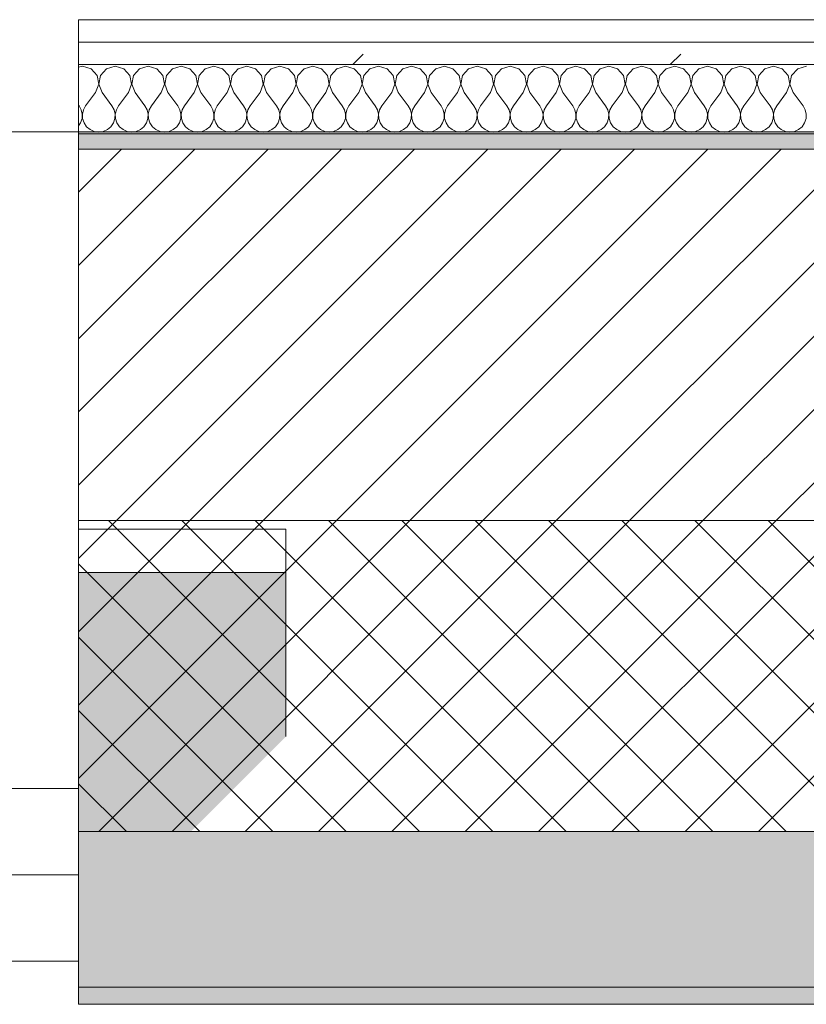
# Model space of a CAD drawing. Header units: millimetres. Extents: x -40968 to 77376, y -17881 to 4746.
# Tile 234 of 256: x -5760 to -5305, y -1699 to -1129. Entities that reach past the tile are written whole.
import ezdxf

# ---------------------------------------------------------------- set-up
doc = ezdxf.new("R2010")
doc.units = ezdxf.units.MM
doc.header["$MEASUREMENT"] = 0
doc.linetypes.add('Wipeout_Contour', pattern=[1000, 0, -1000])
for name, color, linetype in [('12_FAÇ_Façana', 7, 'Continuous'), ('Nuevo_08_E_Envans secs', 7, 'Continuous'), ('Ventanas Archicad', 7, 'Continuous')]:
    doc.layers.add(name, color=color, linetype=linetype)
for name, color, linetype, lineweight, true_color in [('12_FAÇ_Façana_Pluma_Nº__102', 7, 'Continuous', 5, 0xcccccc), ('12_FAÇ_Façana_Pluma_Nº__174', 7, 'Continuous', 13, 0xe4ad2c), ('12_FAÇ_Façana_Pluma_Nº__176', 7, 'Continuous', 15, 0x93a0c6), ('12_FAÇ_Façana_Pluma_Nº__43', 7, 'Continuous', 5, 0xa4a4a6), ('Nuevo_08_E_Envans secs_Pluma_Nº__102', 7, 'Continuous', 5, 0xcccccc), ('Nuevo_08_E_Envans secs_Pluma_Nº__177', 7, 'Continuous', 15, 0xf7e046), ('Ventanas Archicad_Pluma_Nº__23', 7, 'Continuous', 5, 0xa4a4a6), ('Ventanas Archicad_Pluma_Nº__3', 7, 'Continuous', 5, 0xa4a4a4), ('Ventanas Archicad_Pluma_Nº__43', 7, 'Continuous', 5, 0xa4a4a6)]:
    doc.layers.add(name, color=color, linetype=linetype, lineweight=lineweight, true_color=true_color)
for name, color, linetype, lineweight in [('12_FAÇ_Façana_Pluma_Nº__2', 8, 'Continuous', 5), ('12_FAÇ_Façana_Pluma_Nº__7', 7, 'Continuous', 5), ('Nuevo_08_E_Envans secs_Pluma_Nº__1', 7, 'Continuous', 5), ('Ventanas Archicad_Pluma_Nº__7', 7, 'Continuous', 5)]:
    doc.layers.add(name, color=color, linetype=linetype, lineweight=lineweight)
pattern_1 = [(45, (0, 0), (-183.848, 183.848), [195, -65]), (45, (7e-14, 183.85), (-183.848, 183.848), [195, -65])]

# ---------------------------------------------------------------- blocks, each defined once
blk = doc.blocks.new('Ventana Vertical Multi-Faja 27_5')
at = {"layer": 'Ventanas Archicad_Pluma_Nº__23', "color": 253, "linetype": 'Continuous', "lineweight": 5, "true_color": 0xa4a4a6}
for p, q in [((-600, 0), (-550, 0)), ((-550, -50), (-600, -50))]:
    blk.add_line(p, q, dxfattribs=at)
at = {"layer": 'Ventanas Archicad_Pluma_Nº__3', "color": 253, "linetype": 'Continuous', "lineweight": 5, "true_color": 0xa4a4a4}
for p, q in [((-600, 50), (600, 50)), ((-600, -430), (600, -430))]:
    blk.add_line(p, q, dxfattribs=at)
at = {"layer": 'Ventanas Archicad_Pluma_Nº__43', "color": 253, "linetype": 'Continuous', "lineweight": 5, "true_color": 0xa4a4a6}
blk.add_line((-600, -200), (-600, -175), dxfattribs=at)
at = {"layer": 'Ventanas Archicad_Pluma_Nº__7', "color": 7, "linetype": 'Continuous', "lineweight": 5}
for p, q in [((-600, 50), (-600, 40)), ((-600, 40), (-600, 0)), ((-600, 40), (-600, 0)), ((-600, 0), (-600, -50)), ((-600, 0), (-600, -50)), ((-600, 0), (-600, -50)), ((-600, 0), (-600, -50)), ((-600, -50), (-600, -80)), ((-600, -50), (-600, -80)), ((-600, -80), (-600, -175)), ((-600, -80), (-600, -175)), ((-600, -200), (-600, -420)), ((-600, -420), (-600, -430))]:
    blk.add_line(p, q, dxfattribs=at)
blk = doc.blocks.new('Muro_6_5', base_point=(-6926, -1193.98))
at = {"layer": '12_FAÇ_Façana', "linetype": 'Continuous', "lineweight": 0, "true_color": 0x000000}
h = blk.add_hatch(dxfattribs=at)
h.set_pattern_fill('Yeso_0005', color=18, style=0, pattern_type=2)
h.set_pattern_definition([(0, (0, 0), (0, 75), [0, -75])])
h.paths.add_polyline_path([(-5726, -1423.98), (-5726, -1448.98), (-5606, -1448.98), (-5606, -1423.98)])
at = {"layer": '12_FAÇ_Façana_Pluma_Nº__102', "linetype": 'Continuous', "lineweight": 0, "true_color": 0xe5e5e5}
blk.add_hatch(color=254, dxfattribs=at).paths.add_polyline_path([(-5606, -1543.98), (-5606, -1448.98), (-5726, -1448.98), (-5726, -1663.98)])
at = {"layer": '12_FAÇ_Façana_Pluma_Nº__43', "color": 253, "linetype": 'Continuous', "lineweight": 5, "true_color": 0xa4a4a6}
for p, q in [((-5726, -1423.98), (-5726, -1448.98)), ((-5606, -1423.98), (-5726, -1423.98)), ((-5606, -1448.98), (-5606, -1423.98)), ((-5726, -1448.98), (-5606, -1448.98))]:
    blk.add_line(p, q, dxfattribs=at)
at = {"layer": '12_FAÇ_Façana_Pluma_Nº__7', "color": 7, "linetype": 'Continuous', "lineweight": 5}
for p, q in [((-5726, -1203.98), (-5726, -1193.98)), ((-5726, -1423.98), (-5726, -1203.98)), ((-5726, -1543.98), (-5726, -1448.98)), ((-5726, -1543.98), (-5726, -1448.98)), ((-5606, -1543.98), (-5606, -1448.98)), ((-5726, -1573.98), (-5726, -1543.98)), ((-5726, -1573.98), (-5726, -1543.98)), ((-5726, -1623.98), (-5726, -1573.98)), ((-5726, -1623.98), (-5726, -1573.98)), ((-5726, -1663.98), (-5726, -1623.98)), ((-5726, -1663.98), (-5726, -1623.98)), ((-5726, -1673.98), (-5726, -1663.98))]:
    blk.add_line(p, q, dxfattribs=at)
at = {"layer": 'Ventanas Archicad', "color": 253, "linetype": 'Continuous', "lineweight": 5, "true_color": 0xa4a4a6, "zscale": 1000, "rotation": 180}
blk.add_blockref('Ventana Vertical Multi-Faja 27_5', (-6326, -1623.98), dxfattribs=at)
blk = doc.blocks.new('Muro_7_5', base_point=(-5726, -1193.98))
at = {"layer": '12_FAÇ_Façana_Pluma_Nº__102', "linetype": 'Continuous', "lineweight": 0, "true_color": 0xe5e5e5}
for points in [[(-5726, -1688.98), (-3383.43, -1688.98), (-3383.43, -1598.98), (-5726, -1598.98)], [(-5726, -1698.98), (-3383.43, -1698.98), (-3383.43, -1688.98), (-5726, -1688.98)]]:
    blk.add_hatch(color=254, dxfattribs=at).paths.add_polyline_path(points)
at = {"layer": '12_FAÇ_Façana_Pluma_Nº__174', "linetype": 'Continuous', "lineweight": 13, "true_color": 0xe4ad2c}
h = blk.add_hatch(dxfattribs=at)
h.set_pattern_fill('SATE_Aislamiento_0005', color=42, style=0, pattern_type=2)
h.set_pattern_definition([(45, (0, 0), (-21.2132, 21.2132), []), (135, (0, 0), (21.2132, 21.2132), [])])
h.paths.add_polyline_path([(-5726, -1598.98), (-3383.43, -1598.98), (-3383.43, -1418.98), (-5726, -1418.98)])
at = {"layer": '12_FAÇ_Façana_Pluma_Nº__176', "linetype": 'Continuous', "lineweight": 0, "true_color": 0x495063}
blk.add_hatch(color=251, dxfattribs=at).paths.add_polyline_path([(-3383.43, -1193.98), (-5726, -1193.98), (-5726, -1203.98), (-3383.43, -1203.98)])
at = {"layer": '12_FAÇ_Façana_Pluma_Nº__2', "linetype": 'Continuous', "lineweight": 5}
h = blk.add_hatch(dxfattribs=at)
h.set_pattern_fill('Ceramic_0005', color=8, style=0, pattern_type=2)
h.set_pattern_definition([(45, (0, 0), (-21.2132, 21.2132), [])])
h.paths.add_polyline_path([(-5726, -1418.98), (-3383.43, -1418.98), (-3383.43, -1203.98), (-5726, -1203.98)])
at = {"layer": '12_FAÇ_Façana_Pluma_Nº__7', "color": 7, "linetype": 'Continuous', "lineweight": 5}
for p, q in [((-3383.43, -1203.98), (-5726, -1203.98)), ((-5726, -1418.98), (-3383.43, -1418.98)), ((-5726, -1598.98), (-3383.43, -1598.98)), ((-5726, -1688.98), (-3383.43, -1688.98))]:
    blk.add_line(p, q, dxfattribs=at)
at = {"layer": '12_FAÇ_Façana_Pluma_Nº__7', "color": 7, "linetype": 'Continuous', "lineweight": 5, "flags": 128}
for points in [[(-3383.43, -1193.98), (-5726, -1193.98)], [(-5726, -1418.98), (-5726, -1423.98)], [(-5726, -1543.98), (-5726, -1598.98)], [(-5726, -1663.98), (-5726, -1698.98)], [(-5726, -1698.98), (-3383.43, -1698.98)]]:
    blk.add_lwpolyline(points, dxfattribs=at)
blk = doc.blocks.new('*X495')
at = {"layer": 'Nuevo_08_E_Envans secs_Pluma_Nº__102', "color": 254, "linetype": 'Continuous', "lineweight": 5, "true_color": 0xcccccc}
for p, q in [((-5723.81, -1155.93), (-5726, -1156.55)), ((-5718.8, -1157.35), (-5723.81, -1155.93)), ((-5704.76, -1155.93), (-5709.77, -1157.35)), ((-5699.75, -1157.35), (-5704.76, -1155.93)), ((-5685.71, -1155.93), (-5690.72, -1157.35)), ((-5680.71, -1157.35), (-5685.71, -1155.93)), ((-5666.67, -1155.93), (-5671.67, -1157.35)), ((-5661.66, -1157.35), (-5666.67, -1155.93)), ((-5647.62, -1155.93), (-5652.63, -1157.35)), ((-5642.61, -1157.35), (-5647.62, -1155.93)), ((-5628.57, -1155.93), (-5633.58, -1157.35)), ((-5623.56, -1157.35), (-5628.57, -1155.93)), ((-5609.52, -1155.93), (-5614.53, -1157.35)), ((-5604.52, -1157.35), (-5609.52, -1155.93)), ((-5590.48, -1155.93), (-5595.48, -1157.35)), ((-5585.47, -1157.35), (-5590.48, -1155.93)), ((-5571.43, -1155.93), (-5576.44, -1157.35)), ((-5566.42, -1157.35), (-5571.43, -1155.93)), ((-5552.38, -1155.93), (-5557.39, -1157.35)), ((-5547.37, -1157.35), (-5552.38, -1155.93)), ((-5533.33, -1155.93), (-5538.34, -1157.35)), ((-5528.33, -1157.35), (-5533.33, -1155.93)), ((-5514.29, -1155.93), (-5519.29, -1157.35)), ((-5509.28, -1157.35), (-5514.29, -1155.93)), ((-5495.24, -1155.93), (-5500.25, -1157.35)), ((-5490.23, -1157.35), (-5495.24, -1155.93)), ((-5476.19, -1155.93), (-5481.2, -1157.35)), ((-5471.18, -1157.35), (-5476.19, -1155.93)), ((-5457.14, -1155.93), (-5462.15, -1157.35)), ((-5452.14, -1157.35), (-5457.14, -1155.93)), ((-5438.1, -1155.93), (-5443.1, -1157.35)), ((-5433.09, -1157.35), (-5438.1, -1155.93)), ((-5419.05, -1155.93), (-5424.05, -1157.35)), ((-5414.04, -1157.35), (-5419.05, -1155.93)), ((-5400, -1155.93), (-5405.01, -1157.35)), ((-5394.99, -1157.35), (-5400, -1155.93)), ((-5380.95, -1155.93), (-5385.96, -1157.35)), ((-5375.95, -1157.35), (-5380.95, -1155.93)), ((-5361.9, -1155.93), (-5366.91, -1157.35)), ((-5356.9, -1157.35), (-5361.9, -1155.93)), ((-5342.86, -1155.93), (-5347.86, -1157.35)), ((-5337.85, -1157.35), (-5342.86, -1155.93)), ((-5323.81, -1155.93), (-5328.82, -1157.35)), ((-5318.8, -1157.35), (-5323.81, -1155.93)), ((-5304.76, -1155.93), (-5309.77, -1157.35)), ((-5715.29, -1161.19), (-5718.8, -1157.35)), ((-5714.32, -1166.31), (-5715.29, -1161.19)), ((-5713.28, -1161.19), (-5714.25, -1166.31)), ((-5709.77, -1157.35), (-5713.28, -1161.19)), ((-5696.24, -1161.19), (-5699.75, -1157.35)), ((-5695.28, -1166.31), (-5696.24, -1161.19)), ((-5694.23, -1161.19), (-5695.2, -1166.31)), ((-5690.72, -1157.35), (-5694.23, -1161.19)), ((-5677.2, -1161.19), (-5680.71, -1157.35)), ((-5676.23, -1166.31), (-5677.2, -1161.19)), ((-5675.19, -1161.19), (-5676.15, -1166.31)), ((-5671.67, -1157.35), (-5675.19, -1161.19)), ((-5658.15, -1161.19), (-5661.66, -1157.35)), ((-5657.18, -1166.31), (-5658.15, -1161.19)), ((-5656.14, -1161.19), (-5657.1, -1166.31)), ((-5652.63, -1157.35), (-5656.14, -1161.19)), ((-5639.1, -1161.19), (-5642.61, -1157.35)), ((-5638.13, -1166.31), (-5639.1, -1161.19)), ((-5637.09, -1161.19), (-5638.06, -1166.31)), ((-5633.58, -1157.35), (-5637.09, -1161.19)), ((-5620.05, -1161.19), (-5623.56, -1157.35)), ((-5619.09, -1166.31), (-5620.05, -1161.19)), ((-5618.04, -1161.19), (-5619.01, -1166.31)), ((-5614.53, -1157.35), (-5618.04, -1161.19)), ((-5601.01, -1161.19), (-5604.52, -1157.35)), ((-5600.04, -1166.31), (-5601.01, -1161.19)), ((-5598.99, -1161.19), (-5599.96, -1166.31)), ((-5595.48, -1157.35), (-5598.99, -1161.19)), ((-5581.96, -1161.19), (-5585.47, -1157.35)), ((-5580.99, -1166.31), (-5581.96, -1161.19)), ((-5579.95, -1161.19), (-5580.91, -1166.31)), ((-5576.44, -1157.35), (-5579.95, -1161.19)), ((-5562.91, -1161.19), (-5566.42, -1157.35)), ((-5561.94, -1166.31), (-5562.91, -1161.19)), ((-5560.9, -1161.19), (-5561.87, -1166.31)), ((-5557.39, -1157.35), (-5560.9, -1161.19)), ((-5543.86, -1161.19), (-5547.37, -1157.35)), ((-5542.9, -1166.31), (-5543.86, -1161.19)), ((-5541.85, -1161.19), (-5542.82, -1166.31)), ((-5538.34, -1157.35), (-5541.85, -1161.19)), ((-5524.81, -1161.19), (-5528.33, -1157.35)), ((-5523.85, -1166.31), (-5524.81, -1161.19)), ((-5522.8, -1161.19), (-5523.77, -1166.31)), ((-5519.29, -1157.35), (-5522.8, -1161.19)), ((-5505.77, -1161.19), (-5509.28, -1157.35)), ((-5504.8, -1166.31), (-5505.77, -1161.19)), ((-5503.76, -1161.19), (-5504.72, -1166.31)), ((-5500.25, -1157.35), (-5503.76, -1161.19)), ((-5486.72, -1161.19), (-5490.23, -1157.35)), ((-5485.75, -1166.31), (-5486.72, -1161.19)), ((-5484.71, -1161.19), (-5485.68, -1166.31)), ((-5481.2, -1157.35), (-5484.71, -1161.19)), ((-5467.67, -1161.19), (-5471.18, -1157.35)), ((-5466.71, -1166.31), (-5467.67, -1161.19)), ((-5465.66, -1161.19), (-5466.63, -1166.31)), ((-5462.15, -1157.35), (-5465.66, -1161.19)), ((-5448.62, -1161.19), (-5452.14, -1157.35)), ((-5447.66, -1166.31), (-5448.62, -1161.19)), ((-5446.61, -1161.19), (-5447.58, -1166.31)), ((-5443.1, -1157.35), (-5446.61, -1161.19)), ((-5429.58, -1161.19), (-5433.09, -1157.35)), ((-5428.61, -1166.31), (-5429.58, -1161.19)), ((-5427.57, -1161.19), (-5428.53, -1166.31)), ((-5424.05, -1157.35), (-5427.57, -1161.19)), ((-5410.53, -1161.19), (-5414.04, -1157.35)), ((-5409.56, -1166.31), (-5410.53, -1161.19)), ((-5408.52, -1161.19), (-5409.49, -1166.31)), ((-5405.01, -1157.35), (-5408.52, -1161.19)), ((-5391.48, -1161.19), (-5394.99, -1157.35)), ((-5390.51, -1166.31), (-5391.48, -1161.19)), ((-5389.47, -1161.19), (-5390.44, -1166.31)), ((-5385.96, -1157.35), (-5389.47, -1161.19)), ((-5372.43, -1161.19), (-5375.95, -1157.35)), ((-5371.47, -1166.31), (-5372.43, -1161.19)), ((-5370.42, -1161.19), (-5371.39, -1166.31)), ((-5366.91, -1157.35), (-5370.42, -1161.19)), ((-5353.39, -1161.19), (-5356.9, -1157.35)), ((-5352.42, -1166.31), (-5353.39, -1161.19)), ((-5351.38, -1161.19), (-5352.34, -1166.31)), ((-5347.86, -1157.35), (-5351.38, -1161.19)), ((-5334.34, -1161.19), (-5337.85, -1157.35)), ((-5333.37, -1166.31), (-5334.34, -1161.19)), ((-5332.33, -1161.19), (-5333.29, -1166.31)), ((-5328.82, -1157.35), (-5332.33, -1161.19)), ((-5315.29, -1161.19), (-5318.8, -1157.35)), ((-5314.32, -1166.31), (-5315.29, -1161.19)), ((-5313.28, -1161.19), (-5314.25, -1166.31)), ((-5309.77, -1157.35), (-5313.28, -1161.19)), ((-5716.19, -1171.17), (-5714.32, -1166.31)), ((-5714.25, -1166.31), (-5712.38, -1171.17)), ((-5697.14, -1171.17), (-5695.28, -1166.31)), ((-5695.2, -1166.31), (-5693.33, -1171.17)), ((-5678.1, -1171.17), (-5676.23, -1166.31)), ((-5676.15, -1166.31), (-5674.29, -1171.17)), ((-5659.05, -1171.17), (-5657.18, -1166.31)), ((-5657.1, -1166.31), (-5655.24, -1171.17)), ((-5640, -1171.17), (-5638.13, -1166.31)), ((-5638.06, -1166.31), (-5636.19, -1171.17)), ((-5620.95, -1171.17), (-5619.09, -1166.31)), ((-5619.01, -1166.31), (-5617.14, -1171.17)), ((-5601.9, -1171.17), (-5600.04, -1166.31)), ((-5599.96, -1166.31), (-5598.1, -1171.17)), ((-5582.86, -1171.17), (-5580.99, -1166.31)), ((-5580.91, -1166.31), (-5579.05, -1171.17)), ((-5563.81, -1171.17), (-5561.94, -1166.31)), ((-5561.87, -1166.31), (-5560, -1171.17)), ((-5544.76, -1171.17), (-5542.9, -1166.31)), ((-5542.82, -1166.31), (-5540.95, -1171.17)), ((-5525.71, -1171.17), (-5523.85, -1166.31)), ((-5523.77, -1166.31), (-5521.9, -1171.17)), ((-5506.67, -1171.17), (-5504.8, -1166.31)), ((-5504.72, -1166.31), (-5502.86, -1171.17)), ((-5487.62, -1171.17), (-5485.75, -1166.31)), ((-5485.68, -1166.31), (-5483.81, -1171.17)), ((-5468.57, -1171.17), (-5466.71, -1166.31)), ((-5466.63, -1166.31), (-5464.76, -1171.17)), ((-5449.52, -1171.17), (-5447.66, -1166.31)), ((-5447.58, -1166.31), (-5445.71, -1171.17)), ((-5430.48, -1171.17), (-5428.61, -1166.31)), ((-5428.53, -1166.31), (-5426.67, -1171.17)), ((-5411.43, -1171.17), (-5409.56, -1166.31)), ((-5409.49, -1166.31), (-5407.62, -1171.17)), ((-5392.38, -1171.17), (-5390.51, -1166.31)), ((-5390.44, -1166.31), (-5388.57, -1171.17)), ((-5373.33, -1171.17), (-5371.47, -1166.31)), ((-5371.39, -1166.31), (-5369.52, -1171.17)), ((-5354.29, -1171.17), (-5352.42, -1166.31)), ((-5352.34, -1166.31), (-5350.48, -1171.17)), ((-5335.24, -1171.17), (-5333.37, -1166.31)), ((-5333.29, -1166.31), (-5331.43, -1171.17)), ((-5316.19, -1171.17), (-5314.32, -1166.31)), ((-5314.25, -1166.31), (-5312.38, -1171.17)), ((-5716.19, -1171.17), (-5721.9, -1178.79)), ((-5712.38, -1171.17), (-5706.67, -1178.79)), ((-5697.14, -1171.17), (-5702.86, -1178.79)), ((-5693.33, -1171.17), (-5687.62, -1178.79)), ((-5678.1, -1171.17), (-5683.81, -1178.79)), ((-5674.29, -1171.17), (-5668.57, -1178.79)), ((-5659.05, -1171.17), (-5664.76, -1178.79)), ((-5655.24, -1171.17), (-5649.52, -1178.79)), ((-5640, -1171.17), (-5645.71, -1178.79)), ((-5636.19, -1171.17), (-5630.48, -1178.79)), ((-5620.95, -1171.17), (-5626.67, -1178.79)), ((-5617.14, -1171.17), (-5611.43, -1178.79)), ((-5601.9, -1171.17), (-5607.62, -1178.79)), ((-5598.1, -1171.17), (-5592.38, -1178.79)), ((-5582.86, -1171.17), (-5588.57, -1178.79)), ((-5579.05, -1171.17), (-5573.33, -1178.79)), ((-5563.81, -1171.17), (-5569.52, -1178.79)), ((-5560, -1171.17), (-5554.29, -1178.79)), ((-5544.76, -1171.17), (-5550.48, -1178.79)), ((-5540.95, -1171.17), (-5535.24, -1178.79)), ((-5525.71, -1171.17), (-5531.43, -1178.79)), ((-5521.9, -1171.17), (-5516.19, -1178.79)), ((-5506.67, -1171.17), (-5512.38, -1178.79)), ((-5502.86, -1171.17), (-5497.14, -1178.79)), ((-5487.62, -1171.17), (-5493.33, -1178.79)), ((-5483.81, -1171.17), (-5478.1, -1178.79)), ((-5468.57, -1171.17), (-5474.29, -1178.79)), ((-5464.76, -1171.17), (-5459.05, -1178.79)), ((-5449.52, -1171.17), (-5455.24, -1178.79)), ((-5445.71, -1171.17), (-5440, -1178.79)), ((-5430.48, -1171.17), (-5436.19, -1178.79)), ((-5426.67, -1171.17), (-5420.95, -1178.79)), ((-5411.43, -1171.17), (-5417.14, -1178.79)), ((-5407.62, -1171.17), (-5401.9, -1178.79)), ((-5392.38, -1171.17), (-5398.1, -1178.79)), ((-5388.57, -1171.17), (-5382.86, -1178.79)), ((-5373.33, -1171.17), (-5379.05, -1178.79)), ((-5369.52, -1171.17), (-5363.81, -1178.79)), ((-5354.29, -1171.17), (-5360, -1178.79)), ((-5350.48, -1171.17), (-5344.76, -1178.79)), ((-5335.24, -1171.17), (-5340.95, -1178.79)), ((-5331.43, -1171.17), (-5325.71, -1178.79)), ((-5316.19, -1171.17), (-5321.9, -1178.79)), ((-5312.38, -1171.17), (-5306.67, -1178.79)), ((-5726, -1178.4), (-5725.71, -1178.79)), ((-5724.44, -1181.08), (-5725.71, -1178.79)), ((-5721.9, -1178.79), (-5723.18, -1181.08)), ((-5705.4, -1181.08), (-5706.67, -1178.79)), ((-5702.86, -1178.79), (-5704.13, -1181.08)), ((-5686.35, -1181.08), (-5687.62, -1178.79)), ((-5683.81, -1178.79), (-5685.08, -1181.08)), ((-5667.3, -1181.08), (-5668.57, -1178.79)), ((-5664.76, -1178.79), (-5666.03, -1181.08)), ((-5648.25, -1181.08), (-5649.52, -1178.79)), ((-5645.71, -1178.79), (-5646.99, -1181.08)), ((-5629.2, -1181.08), (-5630.48, -1178.79)), ((-5626.67, -1178.79), (-5627.94, -1181.08)), ((-5610.16, -1181.08), (-5611.43, -1178.79)), ((-5607.62, -1178.79), (-5608.89, -1181.08)), ((-5591.11, -1181.08), (-5592.38, -1178.79)), ((-5588.57, -1178.79), (-5589.84, -1181.08)), ((-5572.06, -1181.08), (-5573.33, -1178.79)), ((-5569.52, -1178.79), (-5570.8, -1181.08)), ((-5553.01, -1181.08), (-5554.29, -1178.79)), ((-5550.48, -1178.79), (-5551.75, -1181.08)), ((-5533.97, -1181.08), (-5535.24, -1178.79)), ((-5531.43, -1178.79), (-5532.7, -1181.08)), ((-5514.92, -1181.08), (-5516.19, -1178.79)), ((-5512.38, -1178.79), (-5513.65, -1181.08)), ((-5495.87, -1181.08), (-5497.14, -1178.79)), ((-5493.33, -1178.79), (-5494.6, -1181.08)), ((-5476.82, -1181.08), (-5478.1, -1178.79)), ((-5474.29, -1178.79), (-5475.56, -1181.08)), ((-5457.78, -1181.08), (-5459.05, -1178.79)), ((-5455.24, -1178.79), (-5456.51, -1181.08)), ((-5438.73, -1181.08), (-5440, -1178.79)), ((-5436.19, -1178.79), (-5437.46, -1181.08)), ((-5419.68, -1181.08), (-5420.95, -1178.79)), ((-5417.14, -1178.79), (-5418.41, -1181.08)), ((-5400.63, -1181.08), (-5401.9, -1178.79)), ((-5398.1, -1178.79), (-5399.37, -1181.08)), ((-5381.59, -1181.08), (-5382.86, -1178.79)), ((-5379.05, -1178.79), (-5380.32, -1181.08)), ((-5362.54, -1181.08), (-5363.81, -1178.79)), ((-5360, -1178.79), (-5361.27, -1181.08)), ((-5343.49, -1181.08), (-5344.76, -1178.79)), ((-5340.95, -1178.79), (-5342.22, -1181.08)), ((-5324.44, -1181.08), (-5325.71, -1178.79)), ((-5321.9, -1178.79), (-5323.18, -1181.08)), ((-5305.4, -1181.08), (-5306.67, -1178.79)), ((-5723.85, -1183.64), (-5724.44, -1181.08)), ((-5723.98, -1186.27), (-5723.85, -1183.64)), ((-5723.18, -1181.08), (-5723.77, -1183.64)), ((-5723.77, -1183.64), (-5723.64, -1186.27)), ((-5704.8, -1183.64), (-5705.4, -1181.08)), ((-5704.93, -1186.27), (-5704.8, -1183.64)), ((-5704.13, -1181.08), (-5704.72, -1183.64)), ((-5704.72, -1183.64), (-5704.6, -1186.27)), ((-5685.75, -1183.64), (-5686.35, -1181.08)), ((-5685.88, -1186.27), (-5685.75, -1183.64)), ((-5685.08, -1181.08), (-5685.68, -1183.64)), ((-5685.68, -1183.64), (-5685.55, -1186.27)), ((-5666.71, -1183.64), (-5667.3, -1181.08)), ((-5666.83, -1186.27), (-5666.71, -1183.64)), ((-5666.03, -1181.08), (-5666.63, -1183.64)), ((-5666.63, -1183.64), (-5666.5, -1186.27)), ((-5647.66, -1183.64), (-5648.25, -1181.08)), ((-5647.78, -1186.27), (-5647.66, -1183.64)), ((-5646.99, -1181.08), (-5647.58, -1183.64)), ((-5647.58, -1183.64), (-5647.45, -1186.27)), ((-5628.61, -1183.64), (-5629.2, -1181.08)), ((-5628.74, -1186.27), (-5628.61, -1183.64)), ((-5627.94, -1181.08), (-5628.53, -1183.64)), ((-5628.53, -1183.64), (-5628.41, -1186.27)), ((-5609.56, -1183.64), (-5610.16, -1181.08)), ((-5609.69, -1186.27), (-5609.56, -1183.64)), ((-5608.89, -1181.08), (-5609.49, -1183.64)), ((-5609.49, -1183.64), (-5609.36, -1186.27)), ((-5590.51, -1183.64), (-5591.11, -1181.08)), ((-5590.64, -1186.27), (-5590.51, -1183.64)), ((-5589.84, -1181.08), (-5590.44, -1183.64)), ((-5590.44, -1183.64), (-5590.31, -1186.27)), ((-5571.47, -1183.64), (-5572.06, -1181.08)), ((-5571.59, -1186.27), (-5571.47, -1183.64)), ((-5570.8, -1181.08), (-5571.39, -1183.64)), ((-5571.39, -1183.64), (-5571.26, -1186.27)), ((-5552.42, -1183.64), (-5553.01, -1181.08)), ((-5552.55, -1186.27), (-5552.42, -1183.64)), ((-5551.75, -1181.08), (-5552.34, -1183.64)), ((-5552.34, -1183.64), (-5552.22, -1186.27)), ((-5533.37, -1183.64), (-5533.97, -1181.08)), ((-5533.5, -1186.27), (-5533.37, -1183.64)), ((-5532.7, -1181.08), (-5533.29, -1183.64)), ((-5533.29, -1183.64), (-5533.17, -1186.27)), ((-5514.32, -1183.64), (-5514.92, -1181.08)), ((-5514.45, -1186.27), (-5514.32, -1183.64)), ((-5513.65, -1181.08), (-5514.25, -1183.64)), ((-5514.25, -1183.64), (-5514.12, -1186.27)), ((-5495.28, -1183.64), (-5495.87, -1181.08)), ((-5495.4, -1186.27), (-5495.28, -1183.64)), ((-5494.6, -1181.08), (-5495.2, -1183.64)), ((-5495.2, -1183.64), (-5495.07, -1186.27)), ((-5476.23, -1183.64), (-5476.82, -1181.08)), ((-5476.36, -1186.27), (-5476.23, -1183.64)), ((-5475.56, -1181.08), (-5476.15, -1183.64)), ((-5476.15, -1183.64), (-5476.02, -1186.27)), ((-5457.18, -1183.64), (-5457.78, -1181.08)), ((-5457.31, -1186.27), (-5457.18, -1183.64)), ((-5456.51, -1181.08), (-5457.1, -1183.64)), ((-5457.1, -1183.64), (-5456.98, -1186.27)), ((-5438.13, -1183.64), (-5438.73, -1181.08)), ((-5438.26, -1186.27), (-5438.13, -1183.64)), ((-5437.46, -1181.08), (-5438.06, -1183.64)), ((-5438.06, -1183.64), (-5437.93, -1186.27)), ((-5419.09, -1183.64), (-5419.68, -1181.08)), ((-5419.21, -1186.27), (-5419.09, -1183.64)), ((-5418.41, -1181.08), (-5419.01, -1183.64)), ((-5419.01, -1183.64), (-5418.88, -1186.27)), ((-5400.04, -1183.64), (-5400.63, -1181.08)), ((-5400.17, -1186.27), (-5400.04, -1183.64)), ((-5399.37, -1181.08), (-5399.96, -1183.64)), ((-5399.96, -1183.64), (-5399.83, -1186.27)), ((-5380.99, -1183.64), (-5381.59, -1181.08)), ((-5381.12, -1186.27), (-5380.99, -1183.64)), ((-5380.32, -1181.08), (-5380.91, -1183.64)), ((-5380.91, -1183.64), (-5380.79, -1186.27)), ((-5361.94, -1183.64), (-5362.54, -1181.08)), ((-5362.07, -1186.27), (-5361.94, -1183.64)), ((-5361.27, -1181.08), (-5361.87, -1183.64)), ((-5361.87, -1183.64), (-5361.74, -1186.27)), ((-5342.9, -1183.64), (-5343.49, -1181.08)), ((-5343.02, -1186.27), (-5342.9, -1183.64)), ((-5342.22, -1181.08), (-5342.82, -1183.64)), ((-5342.82, -1183.64), (-5342.69, -1186.27)), ((-5323.85, -1183.64), (-5324.44, -1181.08)), ((-5323.98, -1186.27), (-5323.85, -1183.64)), ((-5323.18, -1181.08), (-5323.77, -1183.64)), ((-5323.77, -1183.64), (-5323.64, -1186.27)), ((-5304.8, -1183.64), (-5305.4, -1181.08)), ((-5304.93, -1186.27), (-5304.8, -1183.64)), ((-5726, -1190.48), (-5724.81, -1188.76)), ((-5724.81, -1188.76), (-5723.98, -1186.27)), ((-5723.64, -1186.27), (-5722.8, -1188.76)), ((-5722.8, -1188.76), (-5721.32, -1190.92)), ((-5721.32, -1190.92), (-5719.29, -1192.6)), ((-5709.28, -1192.6), (-5707.26, -1190.92)), ((-5707.26, -1190.92), (-5705.77, -1188.76)), ((-5705.77, -1188.76), (-5704.93, -1186.27)), ((-5704.6, -1186.27), (-5703.76, -1188.76)), ((-5703.76, -1188.76), (-5702.27, -1190.92)), ((-5702.27, -1190.92), (-5700.25, -1192.6)), ((-5690.23, -1192.6), (-5688.21, -1190.92)), ((-5688.21, -1190.92), (-5686.72, -1188.76)), ((-5686.72, -1188.76), (-5685.88, -1186.27)), ((-5685.55, -1186.27), (-5684.71, -1188.76)), ((-5684.71, -1188.76), (-5683.22, -1190.92)), ((-5683.22, -1190.92), (-5681.2, -1192.6)), ((-5671.18, -1192.6), (-5669.16, -1190.92)), ((-5669.16, -1190.92), (-5667.67, -1188.76)), ((-5667.67, -1188.76), (-5666.83, -1186.27)), ((-5666.5, -1186.27), (-5665.66, -1188.76)), ((-5665.66, -1188.76), (-5664.17, -1190.92)), ((-5664.17, -1190.92), (-5662.15, -1192.6)), ((-5652.14, -1192.6), (-5650.11, -1190.92)), ((-5650.11, -1190.92), (-5648.62, -1188.76)), ((-5648.62, -1188.76), (-5647.78, -1186.27)), ((-5647.45, -1186.27), (-5646.61, -1188.76)), ((-5646.61, -1188.76), (-5645.13, -1190.92)), ((-5645.13, -1190.92), (-5643.1, -1192.6)), ((-5633.09, -1192.6), (-5631.06, -1190.92)), ((-5631.06, -1190.92), (-5629.58, -1188.76)), ((-5629.58, -1188.76), (-5628.74, -1186.27)), ((-5628.41, -1186.27), (-5627.57, -1188.76)), ((-5627.57, -1188.76), (-5626.08, -1190.92)), ((-5626.08, -1190.92), (-5624.05, -1192.6)), ((-5614.04, -1192.6), (-5612.02, -1190.92)), ((-5612.02, -1190.92), (-5610.53, -1188.76)), ((-5610.53, -1188.76), (-5609.69, -1186.27)), ((-5609.36, -1186.27), (-5608.52, -1188.76)), ((-5608.52, -1188.76), (-5607.03, -1190.92)), ((-5607.03, -1190.92), (-5605.01, -1192.6)), ((-5594.99, -1192.6), (-5592.97, -1190.92)), ((-5592.97, -1190.92), (-5591.48, -1188.76)), ((-5591.48, -1188.76), (-5590.64, -1186.27)), ((-5590.31, -1186.27), (-5589.47, -1188.76)), ((-5589.47, -1188.76), (-5587.98, -1190.92)), ((-5587.98, -1190.92), (-5585.96, -1192.6)), ((-5575.95, -1192.6), (-5573.92, -1190.92)), ((-5573.92, -1190.92), (-5572.43, -1188.76)), ((-5572.43, -1188.76), (-5571.59, -1186.27)), ((-5571.26, -1186.27), (-5570.42, -1188.76)), ((-5570.42, -1188.76), (-5568.94, -1190.92)), ((-5568.94, -1190.92), (-5566.91, -1192.6)), ((-5556.9, -1192.6), (-5554.87, -1190.92)), ((-5554.87, -1190.92), (-5553.39, -1188.76)), ((-5553.39, -1188.76), (-5552.55, -1186.27)), ((-5552.22, -1186.27), (-5551.38, -1188.76)), ((-5551.38, -1188.76), (-5549.89, -1190.92)), ((-5549.89, -1190.92), (-5547.86, -1192.6)), ((-5537.85, -1192.6), (-5535.83, -1190.92)), ((-5535.83, -1190.92), (-5534.34, -1188.76)), ((-5534.34, -1188.76), (-5533.5, -1186.27)), ((-5533.17, -1186.27), (-5532.33, -1188.76)), ((-5532.33, -1188.76), (-5530.84, -1190.92)), ((-5530.84, -1190.92), (-5528.82, -1192.6)), ((-5518.8, -1192.6), (-5516.78, -1190.92)), ((-5516.78, -1190.92), (-5515.29, -1188.76)), ((-5515.29, -1188.76), (-5514.45, -1186.27)), ((-5514.12, -1186.27), (-5513.28, -1188.76)), ((-5513.28, -1188.76), (-5511.79, -1190.92)), ((-5511.79, -1190.92), (-5509.77, -1192.6)), ((-5499.75, -1192.6), (-5497.73, -1190.92)), ((-5497.73, -1190.92), (-5496.24, -1188.76)), ((-5496.24, -1188.76), (-5495.4, -1186.27)), ((-5495.07, -1186.27), (-5494.23, -1188.76)), ((-5494.23, -1188.76), (-5492.74, -1190.92)), ((-5492.74, -1190.92), (-5490.72, -1192.6)), ((-5480.71, -1192.6), (-5478.68, -1190.92)), ((-5478.68, -1190.92), (-5477.2, -1188.76)), ((-5477.2, -1188.76), (-5476.36, -1186.27)), ((-5476.02, -1186.27), (-5475.19, -1188.76)), ((-5475.19, -1188.76), (-5473.7, -1190.92)), ((-5473.7, -1190.92), (-5471.67, -1192.6)), ((-5461.66, -1192.6), (-5459.64, -1190.92)), ((-5459.64, -1190.92), (-5458.15, -1188.76)), ((-5458.15, -1188.76), (-5457.31, -1186.27)), ((-5456.98, -1186.27), (-5456.14, -1188.76)), ((-5456.14, -1188.76), (-5454.65, -1190.92)), ((-5454.65, -1190.92), (-5452.63, -1192.6)), ((-5442.61, -1192.6), (-5440.59, -1190.92)), ((-5440.59, -1190.92), (-5439.1, -1188.76)), ((-5439.1, -1188.76), (-5438.26, -1186.27)), ((-5437.93, -1186.27), (-5437.09, -1188.76)), ((-5437.09, -1188.76), (-5435.6, -1190.92)), ((-5435.6, -1190.92), (-5433.58, -1192.6)), ((-5423.56, -1192.6), (-5421.54, -1190.92)), ((-5421.54, -1190.92), (-5420.05, -1188.76)), ((-5420.05, -1188.76), (-5419.21, -1186.27)), ((-5418.88, -1186.27), (-5418.04, -1188.76)), ((-5418.04, -1188.76), (-5416.55, -1190.92)), ((-5416.55, -1190.92), (-5414.53, -1192.6)), ((-5404.52, -1192.6), (-5402.49, -1190.92)), ((-5402.49, -1190.92), (-5401.01, -1188.76)), ((-5401.01, -1188.76), (-5400.17, -1186.27)), ((-5399.83, -1186.27), (-5398.99, -1188.76)), ((-5398.99, -1188.76), (-5397.51, -1190.92)), ((-5397.51, -1190.92), (-5395.48, -1192.6)), ((-5385.47, -1192.6), (-5383.45, -1190.92)), ((-5383.45, -1190.92), (-5381.96, -1188.76)), ((-5381.96, -1188.76), (-5381.12, -1186.27)), ((-5380.79, -1186.27), (-5379.95, -1188.76)), ((-5379.95, -1188.76), (-5378.46, -1190.92)), ((-5378.46, -1190.92), (-5376.44, -1192.6)), ((-5366.42, -1192.6), (-5364.4, -1190.92)), ((-5364.4, -1190.92), (-5362.91, -1188.76)), ((-5362.91, -1188.76), (-5362.07, -1186.27)), ((-5361.74, -1186.27), (-5360.9, -1188.76)), ((-5360.9, -1188.76), (-5359.41, -1190.92)), ((-5359.41, -1190.92), (-5357.39, -1192.6)), ((-5347.37, -1192.6), (-5345.35, -1190.92)), ((-5345.35, -1190.92), (-5343.86, -1188.76)), ((-5343.86, -1188.76), (-5343.02, -1186.27)), ((-5342.69, -1186.27), (-5341.85, -1188.76)), ((-5341.85, -1188.76), (-5340.36, -1190.92)), ((-5340.36, -1190.92), (-5338.34, -1192.6)), ((-5328.33, -1192.6), (-5326.3, -1190.92)), ((-5326.3, -1190.92), (-5324.81, -1188.76)), ((-5324.81, -1188.76), (-5323.98, -1186.27)), ((-5323.64, -1186.27), (-5322.8, -1188.76)), ((-5322.8, -1188.76), (-5321.32, -1190.92)), ((-5321.32, -1190.92), (-5319.29, -1192.6)), ((-5309.28, -1192.6), (-5307.26, -1190.92)), ((-5307.26, -1190.92), (-5305.77, -1188.76)), ((-5305.77, -1188.76), (-5304.93, -1186.27)), ((-5719.29, -1192.6), (-5716.89, -1193.66)), ((-5716.89, -1193.66), (-5714.29, -1194.02)), ((-5714.29, -1194.02), (-5711.68, -1193.66)), ((-5711.68, -1193.66), (-5709.28, -1192.6)), ((-5700.25, -1192.6), (-5697.84, -1193.66)), ((-5697.84, -1193.66), (-5695.24, -1194.02)), ((-5695.24, -1194.02), (-5692.64, -1193.66)), ((-5692.64, -1193.66), (-5690.23, -1192.6)), ((-5681.2, -1192.6), (-5678.79, -1193.66)), ((-5678.79, -1193.66), (-5676.19, -1194.02)), ((-5676.19, -1194.02), (-5673.59, -1193.66)), ((-5673.59, -1193.66), (-5671.18, -1192.6)), ((-5662.15, -1192.6), (-5659.75, -1193.66)), ((-5659.75, -1193.66), (-5657.14, -1194.02)), ((-5657.14, -1194.02), (-5654.54, -1193.66)), ((-5654.54, -1193.66), (-5652.14, -1192.6)), ((-5643.1, -1192.6), (-5640.7, -1193.66)), ((-5640.7, -1193.66), (-5638.1, -1194.02)), ((-5638.1, -1194.02), (-5635.49, -1193.66)), ((-5635.49, -1193.66), (-5633.09, -1192.6)), ((-5624.05, -1192.6), (-5621.65, -1193.66)), ((-5621.65, -1193.66), (-5619.05, -1194.02)), ((-5619.05, -1194.02), (-5616.45, -1193.66)), ((-5616.45, -1193.66), (-5614.04, -1192.6)), ((-5605.01, -1192.6), (-5602.6, -1193.66)), ((-5602.6, -1193.66), (-5600, -1194.02)), ((-5600, -1194.02), (-5597.4, -1193.66)), ((-5597.4, -1193.66), (-5594.99, -1192.6)), ((-5585.96, -1192.6), (-5583.55, -1193.66)), ((-5583.55, -1193.66), (-5580.95, -1194.02)), ((-5580.95, -1194.02), (-5578.35, -1193.66)), ((-5578.35, -1193.66), (-5575.95, -1192.6)), ((-5566.91, -1192.6), (-5564.51, -1193.66)), ((-5564.51, -1193.66), (-5561.9, -1194.02)), ((-5561.9, -1194.02), (-5559.3, -1193.66)), ((-5559.3, -1193.66), (-5556.9, -1192.6)), ((-5547.86, -1192.6), (-5545.46, -1193.66)), ((-5545.46, -1193.66), (-5542.86, -1194.02)), ((-5542.86, -1194.02), (-5540.25, -1193.66)), ((-5540.25, -1193.66), (-5537.85, -1192.6)), ((-5528.82, -1192.6), (-5526.41, -1193.66)), ((-5526.41, -1193.66), (-5523.81, -1194.02)), ((-5523.81, -1194.02), (-5521.21, -1193.66)), ((-5521.21, -1193.66), (-5518.8, -1192.6)), ((-5509.77, -1192.6), (-5507.36, -1193.66)), ((-5507.36, -1193.66), (-5504.76, -1194.02)), ((-5504.76, -1194.02), (-5502.16, -1193.66)), ((-5502.16, -1193.66), (-5499.75, -1192.6)), ((-5490.72, -1192.6), (-5488.32, -1193.66)), ((-5488.32, -1193.66), (-5485.71, -1194.02)), ((-5485.71, -1194.02), (-5483.11, -1193.66)), ((-5483.11, -1193.66), (-5480.71, -1192.6)), ((-5471.67, -1192.6), (-5469.27, -1193.66)), ((-5469.27, -1193.66), (-5466.67, -1194.02)), ((-5466.67, -1194.02), (-5464.06, -1193.66)), ((-5464.06, -1193.66), (-5461.66, -1192.6)), ((-5452.63, -1192.6), (-5450.22, -1193.66)), ((-5450.22, -1193.66), (-5447.62, -1194.02)), ((-5447.62, -1194.02), (-5445.02, -1193.66)), ((-5445.02, -1193.66), (-5442.61, -1192.6)), ((-5433.58, -1192.6), (-5431.17, -1193.66)), ((-5431.17, -1193.66), (-5428.57, -1194.02)), ((-5428.57, -1194.02), (-5425.97, -1193.66)), ((-5425.97, -1193.66), (-5423.56, -1192.6)), ((-5414.53, -1192.6), (-5412.13, -1193.66)), ((-5412.13, -1193.66), (-5409.52, -1194.02)), ((-5409.52, -1194.02), (-5406.92, -1193.66)), ((-5406.92, -1193.66), (-5404.52, -1192.6)), ((-5395.48, -1192.6), (-5393.08, -1193.66)), ((-5393.08, -1193.66), (-5390.48, -1194.02)), ((-5390.48, -1194.02), (-5387.87, -1193.66)), ((-5387.87, -1193.66), (-5385.47, -1192.6)), ((-5376.44, -1192.6), (-5374.03, -1193.66)), ((-5374.03, -1193.66), (-5371.43, -1194.02)), ((-5371.43, -1194.02), (-5368.83, -1193.66)), ((-5368.83, -1193.66), (-5366.42, -1192.6)), ((-5357.39, -1192.6), (-5354.98, -1193.66)), ((-5354.98, -1193.66), (-5352.38, -1194.02)), ((-5352.38, -1194.02), (-5349.78, -1193.66)), ((-5349.78, -1193.66), (-5347.37, -1192.6)), ((-5338.34, -1192.6), (-5335.94, -1193.66)), ((-5335.94, -1193.66), (-5333.33, -1194.02)), ((-5333.33, -1194.02), (-5330.73, -1193.66)), ((-5330.73, -1193.66), (-5328.33, -1192.6)), ((-5319.29, -1192.6), (-5316.89, -1193.66)), ((-5316.89, -1193.66), (-5314.29, -1194.02)), ((-5314.29, -1194.02), (-5311.68, -1193.66)), ((-5311.68, -1193.66), (-5309.28, -1192.6))]:
    blk.add_line(p, q, dxfattribs=at)
blk = doc.blocks.new('Muro_154_5', base_point=(-5726, -1128.98))
at = {"layer": 'Nuevo_08_E_Envans secs_Pluma_Nº__1', "color": 7, "linetype": 'Continuous', "lineweight": 5, "flags": 128}
blk.add_lwpolyline([(-5726, -1194.98), (-3383.43, -1194.98)], dxfattribs=at)
at = {"color": 254, "linetype": 'Wipeout_Contour', "lineweight": 0, "ltscale": 18812.650821}
blk.add_wipeout([(-3383.43, -1128.98), (-5726, -1128.98), (-5726, -1141.98), (-3383.43, -1141.98)], dxfattribs=at).dxf.layer = 'Nuevo_08_E_Envans secs'
at = {"layer": 'Nuevo_08_E_Envans secs_Pluma_Nº__177', "linetype": 'Continuous', "lineweight": 15, "true_color": 0xf7e046}
h = blk.add_hatch(dxfattribs=at)
h.set_pattern_fill('Panellat_HPL_0005', color=53, style=0, pattern_type=2)
h.set_pattern_definition(pattern_1)
h.paths.add_polyline_path([(-3383.43, -1128.98), (-5726, -1128.98), (-5726, -1141.98), (-3383.43, -1141.98)])
at = {"layer": 'Nuevo_08_E_Envans secs_Pluma_Nº__1', "color": 7, "linetype": 'Continuous', "lineweight": 5, "flags": 128}
blk.add_lwpolyline([(-3383.43, -1128.98), (-5726, -1128.98)], dxfattribs=at)
at = {"color": 254, "linetype": 'Wipeout_Contour', "lineweight": 0, "ltscale": 18826.049528}
blk.add_wipeout([(-3383.43, -1141.98), (-5726, -1141.98), (-5726, -1154.98), (-3383.43, -1154.98)], dxfattribs=at).dxf.layer = 'Nuevo_08_E_Envans secs'
at = {"layer": 'Nuevo_08_E_Envans secs_Pluma_Nº__177', "linetype": 'Continuous', "lineweight": 15, "true_color": 0xf7e046}
h = blk.add_hatch(dxfattribs=at)
h.set_pattern_fill('Panellat_HPL_0005', color=53, style=0, pattern_type=2)
h.set_pattern_definition(pattern_1)
h.paths.add_polyline_path([(-3383.43, -1141.98), (-5726, -1141.98), (-5726, -1154.98), (-3383.43, -1154.98)])
at = {"layer": 'Nuevo_08_E_Envans secs_Pluma_Nº__1', "color": 7, "linetype": 'Continuous', "lineweight": 5}
for p, q in [((-3383.43, -1141.98), (-5726, -1141.98)), ((-3383.43, -1154.98), (-5726, -1154.98))]:
    blk.add_line(p, q, dxfattribs=at)
at = {"layer": 'Nuevo_08_E_Envans secs_Pluma_Nº__1', "color": 7, "linetype": 'Continuous', "lineweight": 5, "flags": 128}
for points in [[(-5726, -1128.98), (-5726, -1141.98)], [(-5726, -1141.98), (-5726, -1154.98)], [(-5726, -1154.98), (-5726, -1194.98)]]:
    blk.add_lwpolyline(points, dxfattribs=at)
at = {"layer": 'Nuevo_08_E_Envans secs', "color": 7, "lineweight": 20}
blk.add_blockref('*X495', (0, 0), dxfattribs=at)

msp = doc.modelspace()

# ---------------------------------------------------------------- block references
at = {"layer": '12_FAÇ_Façana', "color": 7, "lineweight": 20}
for name, p in [('Muro_6_5', (-6926, -1193.98)), ('Muro_7_5', (-5726, -1193.98))]:
    msp.add_blockref(name, p, dxfattribs=at)

# ---------------------------------------------------------------- next in the draw order: block references
at = {"layer": 'Nuevo_08_E_Envans secs', "color": 7, "lineweight": 20}
msp.add_blockref('Muro_154_5', (-5726, -1128.98), dxfattribs=at)

doc.saveas('drawing.dxf')
